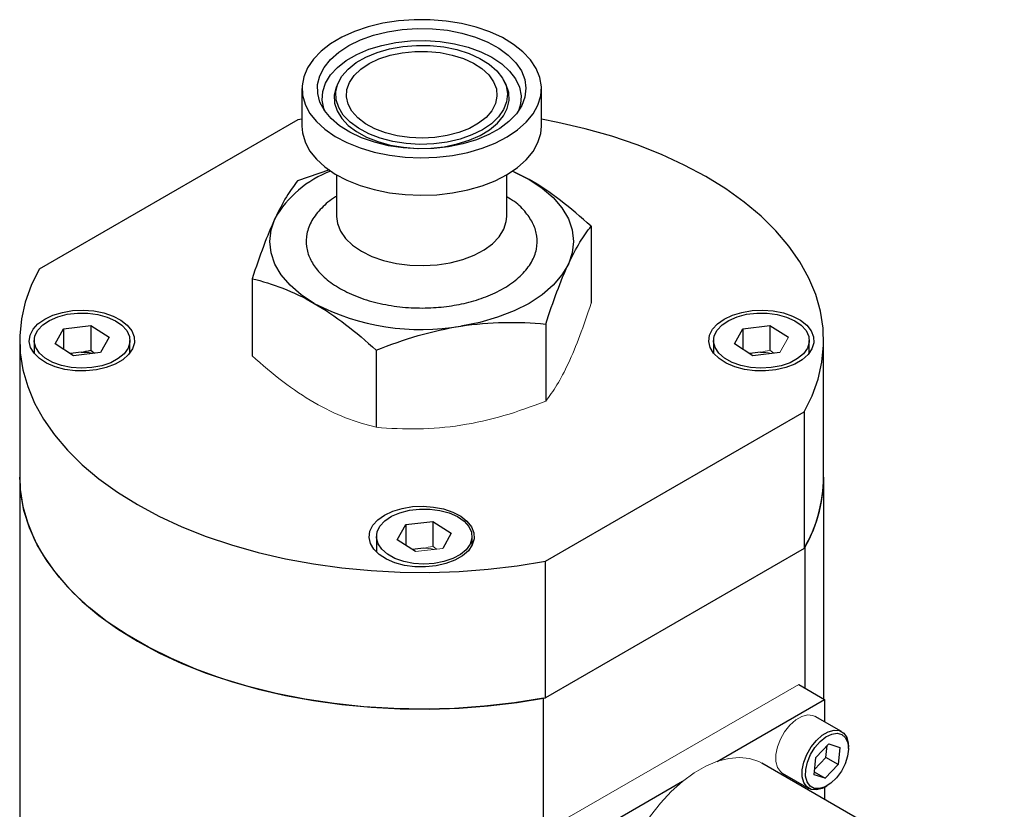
# Model space of a CAD drawing. Header units: inches. Extents: x 1.28 to 8.74, y 0.51 to 8.07.
# Tile 11 of 11: x 7.16 to 8.17, y 7.26 to 8.07. Entities that reach past the tile are written whole.
import ezdxf

# ---------------------------------------------------------------- set-up
doc = ezdxf.new("R2010")
doc.units = ezdxf.units.IN
doc.header["$MEASUREMENT"] = 0

msp = doc.modelspace()

# ---------------------------------------------------------------- linework, layer by layer
at = {"color": 7, "linetype": 'Continuous', "lineweight": 25}
for p, q in [((7.4847, 8.01), (7.4831, 8.0071)), ((7.6548, 8.0071), (7.6532, 8.01)), ((7.4459, 8.0011), (7.4459, 7.9624)), ((7.6539, 8.0085), (7.6553, 8.006)), ((7.6555, 8.0059), (7.6548, 8.0071)), ((7.6921, 7.9624), (7.6921, 8.0011)), ((7.4459, 7.9696), (7.4417, 7.9689)), ((7.4417, 7.9689), (7.1757, 7.8153)), ((7.4743, 7.9176), (7.4414, 7.9061)), ((7.4815, 7.9123), (7.4815, 7.8694)), ((7.6565, 7.8694), (7.6565, 7.9123)), ((7.6795, 7.9077), (7.6641, 7.9151)), ((7.7433, 7.8594), (7.7433, 7.7802)), ((7.3947, 7.8055), (7.3947, 7.7262)), ((7.2008, 7.754), (7.2286, 7.7574)), ((7.2286, 7.7574), (7.2476, 7.7452)), ((7.2286, 7.7574), (7.2286, 7.7319)), ((7.6966, 7.7588), (7.6966, 7.6796)), ((7.8994, 7.754), (7.9272, 7.7574)), ((7.9272, 7.7574), (7.9462, 7.7452)), ((7.9272, 7.7574), (7.9272, 7.7319)), ((7.192, 7.7384), (7.2008, 7.754)), ((7.2008, 7.754), (7.2008, 7.7327)), ((7.8906, 7.7384), (7.8994, 7.754)), ((7.8994, 7.754), (7.8994, 7.7327)), ((7.1556, 7.7418), (7.1556, 7.6012)), ((7.1706, 7.7418), (7.1706, 7.7285)), ((7.2109, 7.7262), (7.192, 7.7384)), ((7.2476, 7.7452), (7.2387, 7.7296)), ((7.269, 7.729), (7.269, 7.7418)), ((7.8692, 7.7418), (7.8692, 7.7288)), ((7.9095, 7.7262), (7.8906, 7.7384)), ((7.9676, 7.7288), (7.9676, 7.7418)), ((7.9824, 7.6012), (7.9824, 7.7418)), ((7.2189, 7.7297), (7.2105, 7.7287)), ((7.2387, 7.7296), (7.2109, 7.7262)), ((7.2286, 7.7319), (7.2325, 7.7288)), ((7.5223, 7.7319), (7.5223, 7.6526)), ((7.9175, 7.7297), (7.9091, 7.7287)), ((7.9373, 7.7296), (7.9095, 7.7262)), ((7.6963, 7.5148), (7.9623, 7.6683)), ((7.9623, 7.6683), (7.9623, 7.5277)), ((7.1557, 7.5959), (7.1557, 7.2492)), ((7.9825, 7.3731), (7.9825, 7.6012)), ((7.5527, 7.5524), (7.5805, 7.5557)), ((7.5805, 7.5557), (7.5994, 7.5435)), ((7.5805, 7.5557), (7.5805, 7.5303)), ((7.5438, 7.5368), (7.5527, 7.5524)), ((7.5527, 7.5524), (7.5527, 7.5311)), ((7.5224, 7.5402), (7.5224, 7.5242)), ((7.5628, 7.5246), (7.5438, 7.5368)), ((7.5994, 7.5435), (7.5906, 7.5279)), ((7.6208, 7.5311), (7.6208, 7.5402)), ((7.5708, 7.5281), (7.5624, 7.5271)), ((7.9623, 7.5277), (7.6963, 7.3741)), ((7.9629, 7.5288), (7.963, 7.5289)), ((7.963, 7.5289), (7.963, 7.3843)), ((7.6963, 7.3741), (7.6963, 7.5148)), ((7.9568, 7.3879), (7.9834, 7.3726)), ((7.6943, 7.3737), (7.6944, 7.3738)), ((7.6943, 7.0217), (7.6943, 7.3737)), ((7.873, 7.3088), (7.9834, 7.3726)), ((7.9834, 7.3726), (7.9834, 7.3495)), ((8.0009, 7.3394), (7.9737, 7.3551)), ((7.9744, 7.3127), (7.9877, 7.3267)), ((7.9848, 7.3128), (7.9861, 7.325)), ((7.9877, 7.3267), (7.9991, 7.3232)), ((7.9991, 7.3232), (7.9972, 7.3056)), ((8.0079, 7.3219), (8.0079, 7.3239)), ((7.9725, 7.2951), (7.9744, 7.3127)), ((7.9731, 7.3005), (7.9848, 7.3128)), ((7.9972, 7.3056), (7.9848, 7.3128)), ((8.1682, 7.163), (7.9189, 7.3069)), ((7.9972, 7.3056), (7.9839, 7.2916)), ((7.9399, 7.2967), (7.9672, 7.2809)), ((7.9839, 7.2916), (7.9725, 7.2951)), ((7.9728, 7.298), (7.9839, 7.2916)), ((7.727, 7.2246), (7.8374, 7.2883)), ((7.9834, 7.2822), (7.9834, 7.2697)), ((7.984, 7.2826), (7.9858, 7.2836))]:
    msp.add_line(p, q, dxfattribs=at)
at = {"color": 144, "linetype": 'Continuous', "lineweight": 18}
for p, q in [((7.9462, 7.7452), (7.9373, 7.7296)), ((7.207, 7.7287), (7.2105, 7.7287)), ((7.9057, 7.7287), (7.9091, 7.7287)), ((7.9272, 7.7319), (7.9311, 7.7288)), ((7.559, 7.527), (7.5624, 7.5271)), ((7.5906, 7.5279), (7.5628, 7.5246)), ((7.5805, 7.5303), (7.5844, 7.5272)), ((7.7005, 7.2399), (7.9568, 7.3879))]:
    msp.add_line(p, q, dxfattribs=at)
at = {"color": 7, "linetype": 'Continuous', "lineweight": 25, "flags": 128}
for points in [[(7.6008, 7.9324), (7.6164, 7.9355), (7.6311, 7.9397), (7.6447, 7.945), (7.657, 7.9514), (7.6677, 7.9586), (7.6766, 7.9666), (7.6836, 7.9751), (7.6886, 7.9842), (7.6914, 7.9936), (7.6921, 8.003), (7.6905, 8.0125), (7.6868, 8.0217), (7.681, 8.0306), (7.6731, 8.039), (7.6634, 8.0466), (7.6521, 8.0535), (7.6392, 8.0594), (7.6251, 8.0643), (7.61, 8.0681), (7.5942, 8.0706), (7.5779, 8.072), (7.5614, 8.072), (7.5451, 8.0708), (7.5292, 8.0683), (7.5141, 8.0647), (7.4999, 8.0599), (7.4869, 8.054), (7.4754, 8.0473), (7.4656, 8.0396), (7.4576, 8.0313), (7.4516, 8.0225), (7.4477, 8.0133), (7.446, 8.0038), (7.4464, 7.9943), (7.4491, 7.985), (7.4538, 7.9759), (7.4607, 7.9672), (7.4695, 7.9592), (7.48, 7.9519), (7.4921, 7.9455), (7.5056, 7.9401), (7.5203, 7.9358), (7.5358, 7.9326), (7.5519, 7.9307), (7.5683, 7.93), (7.5847, 7.9306), (7.6008, 7.9324)], [(7.5967, 7.9413), (7.5814, 7.9396), (7.5657, 7.9392), (7.5501, 7.9401), (7.535, 7.9423), (7.5205, 7.9458), (7.5071, 7.9505), (7.495, 7.9562), (7.4845, 7.9629), (7.4758, 7.9704), (7.469, 7.9786), (7.4644, 7.9872), (7.4621, 7.9962), (7.462, 8.0052), (7.4642, 8.0142), (7.4686, 8.0228), (7.4751, 8.031), (7.4837, 8.0386), (7.4941, 8.0454), (7.506, 8.0512), (7.5194, 8.056), (7.5337, 8.0595), (7.5489, 8.0619), (7.5644, 8.0629), (7.5801, 8.0626), (7.5955, 8.0611), (7.6103, 8.0582), (7.6243, 8.0541), (7.6371, 8.0489), (7.6484, 8.0427), (7.6581, 8.0355), (7.6658, 8.0277), (7.6715, 8.0193), (7.675, 8.0104), (7.6762, 8.0014), (7.6752, 7.9924), (7.6719, 7.9836), (7.6664, 7.9751), (7.6588, 7.9672), (7.6493, 7.96), (7.6381, 7.9537), (7.6254, 7.9484), (7.6115, 7.9442), (7.5967, 7.9413)], [(7.4837, 7.9815), (7.4811, 7.9896), (7.4808, 7.9978), (7.4828, 8.0059), (7.487, 8.0138), (7.4934, 8.0211), (7.5017, 8.0278), (7.5117, 8.0336), (7.5233, 8.0384), (7.536, 8.042), (7.5496, 8.0445), (7.5636, 8.0456), (7.5779, 8.0455), (7.5918, 8.044), (7.6052, 8.0412), (7.6177, 8.0373), (7.6289, 8.0322), (7.6385, 8.0262), (7.6464, 8.0193), (7.6522, 8.0119), (7.6559, 8.0039), (7.6573, 7.9958), (7.6564, 7.9876), (7.6533, 7.9796), (7.648, 7.9719), (7.6407, 7.9649), (7.6314, 7.9587), (7.6206, 7.9534), (7.6085, 7.9491), (7.5953, 7.946), (7.5814, 7.9442), (7.5672, 7.9437), (7.5531, 7.9446), (7.5393, 7.9467), (7.5264, 7.9501), (7.5145, 7.9546), (7.5041, 7.9602), (7.4953, 7.9666), (7.4884, 7.9738), (7.4837, 7.9815)], [(7.5489, 8.0379), (7.5619, 8.0393), (7.575, 8.0393), (7.588, 8.0381), (7.6004, 8.0356), (7.6119, 8.032), (7.6222, 8.0273), (7.631, 8.0216), (7.6379, 8.0152), (7.6429, 8.0081), (7.6458, 8.0007), (7.6464, 7.9932), (7.6449, 7.9856), (7.6411, 7.9783), (7.6353, 7.9715), (7.6275, 7.9654), (7.6181, 7.9601), (7.6073, 7.9558), (7.5953, 7.9527), (7.5826, 7.9507), (7.5695, 7.95), (7.5564, 7.9506), (7.5437, 7.9524), (7.5317, 7.9555), (7.5207, 7.9597), (7.5112, 7.9649), (7.5033, 7.971), (7.4973, 7.9778), (7.4933, 7.985), (7.4916, 7.9925), (7.492, 8.0001), (7.4947, 8.0075), (7.4995, 8.0146), (7.5063, 8.0211), (7.515, 8.0268), (7.5251, 8.0316), (7.5366, 8.0354), (7.5489, 8.0379)], [(7.9623, 7.6683), (7.9705, 7.6851), (7.9766, 7.7022), (7.9806, 7.7196), (7.9823, 7.737), (7.9818, 7.7545), (7.9791, 7.7719), (7.9742, 7.7891), (7.9671, 7.8061), (7.9579, 7.8228), (7.9466, 7.839), (7.9332, 7.8546), (7.918, 7.8697), (7.9008, 7.8841), (7.8819, 7.8978), (7.8613, 7.9106), (7.8391, 7.9224), (7.8155, 7.9334), (7.7906, 7.9433), (7.7644, 7.9521), (7.7373, 7.9598), (7.7092, 7.9663), (7.6921, 7.9696)], [(7.4459, 7.9624), (7.4464, 7.9556), (7.4491, 7.9463), (7.4538, 7.9372), (7.4607, 7.9285), (7.4695, 7.9205), (7.48, 7.9132), (7.4921, 7.9068), (7.5056, 7.9014), (7.5203, 7.8971), (7.5358, 7.8939), (7.5519, 7.892), (7.5683, 7.8913), (7.5847, 7.8919), (7.6008, 7.8937)], [(7.6008, 7.8937), (7.6164, 7.8968), (7.6311, 7.901), (7.6447, 7.9063), (7.657, 7.9127), (7.6677, 7.9199), (7.6766, 7.9278), (7.6836, 7.9364), (7.6886, 7.9455), (7.6914, 7.9548), (7.6921, 7.9624)], [(7.6625, 7.9161), (7.6641, 7.9154), (7.6795, 7.9077)], [(7.6795, 7.9077), (7.6929, 7.8988), (7.7043, 7.889), (7.7133, 7.8784), (7.7199, 7.8672), (7.7239, 7.8557), (7.7252, 7.8439), (7.7239, 7.8321), (7.7199, 7.8205)], [(7.4585, 7.7801), (7.445, 7.789), (7.4337, 7.7988), (7.4246, 7.8094), (7.4181, 7.8205), (7.4141, 7.8321), (7.4127, 7.8439), (7.4141, 7.8557), (7.4181, 7.8672)], [(7.7199, 7.8205), (7.7133, 7.8094), (7.7043, 7.7988), (7.6929, 7.789), (7.6795, 7.7801), (7.6641, 7.7723), (7.6471, 7.7658), (7.6288, 7.7605), (7.6094, 7.7567)], [(7.1757, 7.8153), (7.1674, 7.7985), (7.1613, 7.7814), (7.1574, 7.764), (7.1557, 7.7466), (7.1562, 7.7291), (7.1589, 7.7117), (7.1638, 7.6945), (7.1709, 7.6775), (7.1801, 7.6609), (7.1914, 7.6447), (7.2047, 7.629), (7.22, 7.6139), (7.2371, 7.5995), (7.2561, 7.5859), (7.2767, 7.5731), (7.2988, 7.5612), (7.3225, 7.5502), (7.3474, 7.5403), (7.3735, 7.5315), (7.4007, 7.5238), (7.4288, 7.5173), (7.4576, 7.512), (7.487, 7.5079), (7.5169, 7.5051), (7.547, 7.5035), (7.5773, 7.5032), (7.6075, 7.5042), (7.6375, 7.5065), (7.6672, 7.51), (7.6963, 7.5148)], [(7.1813, 7.7639), (7.1898, 7.7679), (7.1995, 7.7708), (7.21, 7.7726), (7.2209, 7.7731), (7.2318, 7.7723), (7.2422, 7.7702), (7.2516, 7.767), (7.2597, 7.7628), (7.2662, 7.7577), (7.2708, 7.7519), (7.2733, 7.7458), (7.2736, 7.7394), (7.2716, 7.7332), (7.2676, 7.7273), (7.2615, 7.7221), (7.2538, 7.7176), (7.2446, 7.7141), (7.2345, 7.7118), (7.2237, 7.7106), (7.2127, 7.7108), (7.2021, 7.7122), (7.1921, 7.7149), (7.1833, 7.7186), (7.1759, 7.7233), (7.1704, 7.7288), (7.1668, 7.7347), (7.1655, 7.741), (7.1663, 7.7473), (7.1693, 7.7534), (7.1744, 7.759), (7.1813, 7.7639)], [(7.2299, 7.714), (7.2193, 7.7134), (7.2087, 7.7141), (7.1987, 7.7161), (7.1896, 7.7194), (7.1819, 7.7236), (7.1761, 7.7288), (7.1722, 7.7345), (7.1706, 7.7406), (7.1713, 7.7467), (7.1742, 7.7526), (7.1793, 7.758), (7.1863, 7.7626), (7.1948, 7.7663), (7.2045, 7.7688), (7.2149, 7.7701), (7.2256, 7.77), (7.2359, 7.7686), (7.2456, 7.766), (7.254, 7.7622), (7.2608, 7.7575), (7.2657, 7.7521), (7.2684, 7.7461), (7.2689, 7.74), (7.2671, 7.7339), (7.263, 7.7283), (7.257, 7.7232), (7.2492, 7.719), (7.24, 7.7159), (7.2299, 7.714)], [(7.8801, 7.7639), (7.8886, 7.7679), (7.8983, 7.7708), (7.9088, 7.7726), (7.9198, 7.7731), (7.9306, 7.7723), (7.941, 7.7702), (7.9504, 7.767), (7.9586, 7.7628), (7.965, 7.7577), (7.9696, 7.7519), (7.9721, 7.7458), (7.9724, 7.7394), (7.9704, 7.7332), (7.9664, 7.7273), (7.9603, 7.7221), (7.9526, 7.7176), (7.9435, 7.7141), (7.9333, 7.7118), (7.9225, 7.7106), (7.9116, 7.7108), (7.9009, 7.7122), (7.8909, 7.7149), (7.8821, 7.7186), (7.8748, 7.7233), (7.8692, 7.7288), (7.8657, 7.7347), (7.8643, 7.741), (7.8651, 7.7473), (7.8681, 7.7534), (7.8732, 7.759), (7.8801, 7.7639)], [(7.9285, 7.714), (7.9179, 7.7134), (7.9073, 7.7141), (7.8973, 7.7161), (7.8882, 7.7194), (7.8806, 7.7236), (7.8747, 7.7288), (7.8708, 7.7345), (7.8692, 7.7406), (7.8699, 7.7467), (7.8729, 7.7526), (7.8779, 7.758), (7.8849, 7.7626), (7.8934, 7.7663), (7.9031, 7.7688), (7.9136, 7.7701), (7.9242, 7.77), (7.9346, 7.7686), (7.9442, 7.766), (7.9526, 7.7622), (7.9594, 7.7575), (7.9643, 7.7521), (7.967, 7.7461), (7.9675, 7.74), (7.9657, 7.7339), (7.9616, 7.7283), (7.9556, 7.7232), (7.9478, 7.719), (7.9386, 7.7159), (7.9285, 7.714)], [(7.1556, 7.6012), (7.1562, 7.5885), (7.1589, 7.5711), (7.1638, 7.5539), (7.1709, 7.5369), (7.1801, 7.5202), (7.1914, 7.504), (7.2047, 7.4883), (7.22, 7.4732), (7.2371, 7.4589), (7.2561, 7.4452), (7.2767, 7.4324), (7.2988, 7.4205), (7.3225, 7.4096), (7.3474, 7.3997), (7.3735, 7.3909), (7.4007, 7.3832), (7.4288, 7.3767), (7.4576, 7.3713), (7.487, 7.3673), (7.5169, 7.3644), (7.547, 7.3629), (7.5773, 7.3626), (7.6075, 7.3636), (7.6375, 7.3658), (7.6672, 7.3693), (7.6963, 7.3741)], [(7.6943, 7.3737), (7.6643, 7.3689), (7.6337, 7.3655), (7.6028, 7.3633), (7.5717, 7.3625), (7.5405, 7.3631), (7.5095, 7.365), (7.4789, 7.3683), (7.4488, 7.3729), (7.4193, 7.3787), (7.3907, 7.3859), (7.3631, 7.3942), (7.3367, 7.4038), (7.3116, 7.4145), (7.288, 7.4262), (7.266, 7.4389), (7.2457, 7.4525), (7.2272, 7.467), (7.2107, 7.4823), (7.1962, 7.4982), (7.1838, 7.5147), (7.1736, 7.5317), (7.1657, 7.5491), (7.16, 7.5668), (7.1567, 7.5847), (7.1557, 7.6012)], [(7.5307, 7.5622), (7.5392, 7.5662), (7.5489, 7.5691), (7.5594, 7.5709), (7.5704, 7.5713), (7.5812, 7.5705), (7.5916, 7.5685), (7.601, 7.5653), (7.6092, 7.561), (7.6156, 7.556), (7.6202, 7.5502), (7.6227, 7.544), (7.623, 7.5377), (7.621, 7.5315), (7.617, 7.5256), (7.6109, 7.5204), (7.6032, 7.5159), (7.594, 7.5124), (7.5839, 7.5101), (7.5731, 7.5089), (7.5621, 7.5091), (7.5515, 7.5105), (7.5415, 7.5132), (7.5327, 7.5169), (7.5253, 7.5216), (7.5198, 7.5271), (7.5163, 7.533), (7.5149, 7.5393), (7.5157, 7.5456), (7.5187, 7.5517), (7.5238, 7.5573), (7.5307, 7.5622)], [(7.5817, 7.5124), (7.5711, 7.5118), (7.5606, 7.5125), (7.5505, 7.5145), (7.5415, 7.5177), (7.5338, 7.522), (7.5279, 7.5271), (7.5241, 7.5328), (7.5225, 7.5389), (7.5231, 7.545), (7.5261, 7.5509), (7.5312, 7.5563), (7.5381, 7.561), (7.5467, 7.5646), (7.5564, 7.5672), (7.5668, 7.5684), (7.5774, 7.5684), (7.5878, 7.567), (7.5974, 7.5644), (7.6058, 7.5606), (7.6126, 7.5559), (7.6175, 7.5504), (7.6203, 7.5445), (7.6207, 7.5383), (7.6189, 7.5323), (7.6149, 7.5266), (7.6088, 7.5216), (7.601, 7.5174), (7.5918, 7.5143), (7.5817, 7.5124)], [(7.984, 7.2826), (7.9809, 7.281), (7.9749, 7.2794), (7.9695, 7.2799), (7.9651, 7.2825), (7.962, 7.2869), (7.9604, 7.2929), (7.9604, 7.3001), (7.962, 7.308), (7.9651, 7.316), (7.9695, 7.3236), (7.9749, 7.3303), (7.9809, 7.3357), (7.9871, 7.3393), (7.9932, 7.3409), (7.9986, 7.3404), (8.003, 7.3379), (8.0061, 7.3334)], [(7.9654, 7.2876), (7.9639, 7.2934), (7.964, 7.3004), (7.9657, 7.3081), (7.9689, 7.3158), (7.9734, 7.3231), (7.9787, 7.3293), (7.9847, 7.334), (7.9907, 7.3368), (7.9963, 7.3377), (8.0011, 7.3364), (8.0049, 7.333), (8.0072, 7.328), (8.0079, 7.3215), (8.007, 7.3141), (8.0045, 7.3063), (8.0006, 7.2988), (7.9956, 7.292), (7.9899, 7.2865), (7.9839, 7.2826), (7.9781, 7.2808), (7.9728, 7.281), (7.9684, 7.2833), (7.9654, 7.2876)], [(8.0061, 7.3334), (8.0077, 7.3274), (8.0079, 7.3239)]]:
    msp.add_lwpolyline(points, dxfattribs=at)
at = {"color": 8, "linetype": 'Continuous', "lineweight": 25, "flags": 128}
for points in [[(7.4694, 7.9781), (7.4685, 7.9805), (7.4668, 7.9893), (7.4673, 7.9981), (7.4702, 8.0068), (7.4752, 8.0151), (7.4824, 8.0229), (7.4914, 8.03), (7.5023, 8.0363), (7.5146, 8.0415), (7.5281, 8.0456), (7.5425, 8.0486), (7.5575, 8.0502), (7.5728, 8.0505), (7.588, 8.0495), (7.6028, 8.0473), (7.6168, 8.0437), (7.6297, 8.039), (7.6413, 8.0333), (7.6513, 8.0266), (7.6594, 8.0191), (7.6655, 8.011), (7.6695, 8.0025), (7.6712, 7.9937), (7.6706, 7.9849), (7.6686, 7.9781)], [(7.4831, 8.0071), (7.4809, 8.0023), (7.4791, 7.9942), (7.4795, 7.9861), (7.482, 7.9781), (7.4868, 7.9704), (7.4935, 7.9632), (7.5021, 7.9568), (7.5123, 7.9511), (7.524, 7.9465), (7.5367, 7.943), (7.5503, 7.9407), (7.5643, 7.9396), (7.5784, 7.9398), (7.5923, 7.9413)], [(7.5923, 7.9413), (7.6056, 7.9441), (7.618, 7.9479), (7.6292, 7.9529), (7.6389, 7.9588), (7.6469, 7.9655), (7.653, 7.9729), (7.657, 7.9807), (7.6589, 7.9888), (7.6585, 7.997), (7.6559, 8.005), (7.6555, 8.0059)], [(7.4815, 7.8694), (7.4824, 7.8623), (7.4854, 7.8544), (7.4907, 7.8468), (7.498, 7.8399), (7.5071, 7.8337), (7.5178, 7.8284), (7.5299, 7.8242), (7.543, 7.8212), (7.5567, 7.8194), (7.5707, 7.8189), (7.5848, 7.8197), (7.5984, 7.8218), (7.6112, 7.8251), (7.6229, 7.8296), (7.6333, 7.8351), (7.642, 7.8415), (7.6488, 7.8487), (7.6535, 7.8563), (7.656, 7.8643), (7.6565, 7.8694)]]:
    msp.add_lwpolyline(points, dxfattribs=at)
at = {"color": 144, "linetype": 'Continuous', "lineweight": 18, "flags": 128}
for points in [[(7.2105, 7.7287), (7.2085, 7.7282), (7.208, 7.7281)], [(7.9091, 7.7287), (7.9071, 7.7282), (7.9067, 7.7281)], [(7.5624, 7.5271), (7.5604, 7.5266), (7.5599, 7.5264)], [(7.9348, 7.3026), (7.9331, 7.3086), (7.9331, 7.3158), (7.9348, 7.3237), (7.9379, 7.3317), (7.9423, 7.3393), (7.9477, 7.3461), (7.9537, 7.3514), (7.9599, 7.355), (7.9659, 7.3566), (7.9713, 7.3561), (7.9737, 7.3551)], [(7.9189, 7.3069), (7.9157, 7.3086), (7.9062, 7.3118), (7.8959, 7.3129), (7.8848, 7.3119), (7.8732, 7.3089), (7.8612, 7.3039), (7.8492, 7.2969), (7.8372, 7.2882), (7.8256, 7.2778), (7.8145, 7.2659), (7.8042, 7.2529), (7.7947, 7.2388), (7.7882, 7.2275)], [(7.9399, 7.2967), (7.9379, 7.2982), (7.9348, 7.3026)]]:
    msp.add_lwpolyline(points, dxfattribs=at)
at = {"color": 7, "linetype": 'Continuous', "lineweight": 25}
for centre, radius, start, end in [((7.5149, 7.8117), 0.1117, 110.7099, 150.1664), ((7.5687, 7.9931), 0.2399, 242.6428, 279.7711), ((7.2199, 7.6887), 0.041, 75.8755, 91.3383), ((7.8352, 7.6019), 0.1472, 330.255, 1.7436), ((7.8339, 7.6022), 0.1484, 329.8447, 359.5815)]:
    msp.add_arc(centre, radius, start, end, dxfattribs=at)
at = {"color": 144, "linetype": 'Continuous', "lineweight": 18}
for centre in [(7.9185, 7.6887), (7.5717, 7.4871)]:
    msp.add_arc(centre, 0.041, 75.8755, 91.3383, dxfattribs=at)
at = {"color": 7, "linetype": 'Continuous', "lineweight": 25}
for points in [[(7.4414, 7.9061), (7.4376, 7.9014), (7.4337, 7.896), (7.426, 7.8832), (7.422, 7.8758), (7.4181, 7.8672)], [(7.7433, 7.8594), (7.7328, 7.8689), (7.7223, 7.8779), (7.7011, 7.8941), (7.6904, 7.9014), (7.6795, 7.9077)], [(7.4181, 7.8672), (7.4141, 7.8586), (7.4101, 7.8491), (7.4024, 7.8284), (7.3985, 7.8172), (7.3947, 7.8055)], [(7.7199, 7.8205), (7.7239, 7.8291), (7.7278, 7.8365), (7.7356, 7.8493), (7.7394, 7.8547), (7.7433, 7.8594)], [(7.6966, 7.7588), (7.7004, 7.7705), (7.7042, 7.7817), (7.712, 7.8024), (7.7159, 7.8119), (7.7199, 7.8205)], [(7.3947, 7.8055), (7.4051, 7.803), (7.4156, 7.7998), (7.4369, 7.7915), (7.4476, 7.7864), (7.4585, 7.7801)], [(7.4585, 7.7801), (7.4694, 7.7738), (7.4801, 7.7665), (7.5014, 7.7503), (7.5119, 7.7414), (7.5223, 7.7319)], [(7.5223, 7.7319), (7.5365, 7.7376), (7.5509, 7.7426), (7.5799, 7.7511), (7.5946, 7.7544), (7.6094, 7.7567)], [(7.6094, 7.7567), (7.6243, 7.759), (7.639, 7.7602), (7.668, 7.7608), (7.6823, 7.7601), (7.6966, 7.7588)]]:
    msp.add_open_spline(points, degree=3, knots=[0, 0, 0, 0, 0.5, 0.5, 1, 1, 1, 1], dxfattribs=at)
at = {"color": 8, "linetype": 'Continuous', "lineweight": 25}
msp.add_open_spline([(7.4815, 7.8901), (7.4812, 7.8899), (7.4748, 7.8866), (7.4657, 7.8783), (7.457, 7.8676), (7.4528, 7.8586), (7.4502, 7.8497), (7.4499, 7.8387), (7.4536, 7.826), (7.4613, 7.814), (7.4732, 7.8026), (7.4894, 7.7924), (7.5092, 7.7841), (7.5279, 7.7793), (7.5435, 7.7768), (7.5589, 7.7753), (7.578, 7.7751), (7.5999, 7.7773), (7.6208, 7.7817), (7.6405, 7.7886), (7.6582, 7.7979), (7.6726, 7.8094), (7.6809, 7.8201), (7.6852, 7.8291), (7.6878, 7.8381), (7.6881, 7.8491), (7.6844, 7.8617), (7.6765, 7.8737), (7.6672, 7.8833), (7.6592, 7.8881), (7.6565, 7.8897)], degree=3, knots=[0, 0, 0, 0, 0.002451, 0.047109, 0.091766, 0.113654, 0.135551, 0.177535, 0.217146, 0.256757, 0.298741, 0.34247, 0.387127, 0.431785, 0.453673, 0.47557, 0.517554, 0.557165, 0.596776, 0.63876, 0.682489, 0.727146, 0.771803, 0.793691, 0.815589, 0.857573, 0.897184, 0.936795, 0.978779, 1, 1, 1, 1], dxfattribs=at)
at = {"color": 144, "linetype": 'Continuous', "lineweight": 18}
for points in [[(7.7433, 7.7802), (7.7394, 7.7685), (7.7356, 7.7573), (7.7278, 7.7366), (7.7239, 7.727), (7.7199, 7.7185)], [(7.4585, 7.678), (7.4476, 7.6843), (7.4369, 7.6916), (7.4156, 7.7078), (7.4051, 7.7168), (7.3947, 7.7262)], [(7.7199, 7.7185), (7.7159, 7.7099), (7.712, 7.7025), (7.7042, 7.6897), (7.7004, 7.6843), (7.6966, 7.6796)], [(7.5223, 7.6526), (7.5119, 7.6551), (7.5014, 7.6583), (7.4801, 7.6666), (7.4694, 7.6717), (7.4585, 7.678)], [(7.6966, 7.6796), (7.6823, 7.6739), (7.668, 7.6688), (7.639, 7.6603), (7.6243, 7.657), (7.6094, 7.6547)], [(7.6094, 7.6547), (7.5946, 7.6524), (7.5799, 7.6512), (7.5509, 7.6507), (7.5365, 7.6513), (7.5223, 7.6526)]]:
    msp.add_open_spline(points, degree=3, knots=[0, 0, 0, 0, 0.5, 0.5, 1, 1, 1, 1], dxfattribs=at)
at = {"color": 7, "linetype": 'Continuous', "lineweight": 25}
msp.add_open_spline([(7.2189, 7.7297), (7.2222, 7.7303), (7.2254, 7.7311), (7.2286, 7.7319)], degree=3, dxfattribs=at)
at = {"color": 144, "linetype": 'Continuous', "lineweight": 18}
for points in [[(7.9175, 7.7297), (7.9208, 7.7303), (7.924, 7.7311), (7.9272, 7.7319)], [(7.5708, 7.5281), (7.574, 7.5287), (7.5773, 7.5294), (7.5805, 7.5303)]]:
    msp.add_open_spline(points, degree=3, dxfattribs=at)

doc.saveas('drawing.dxf')
